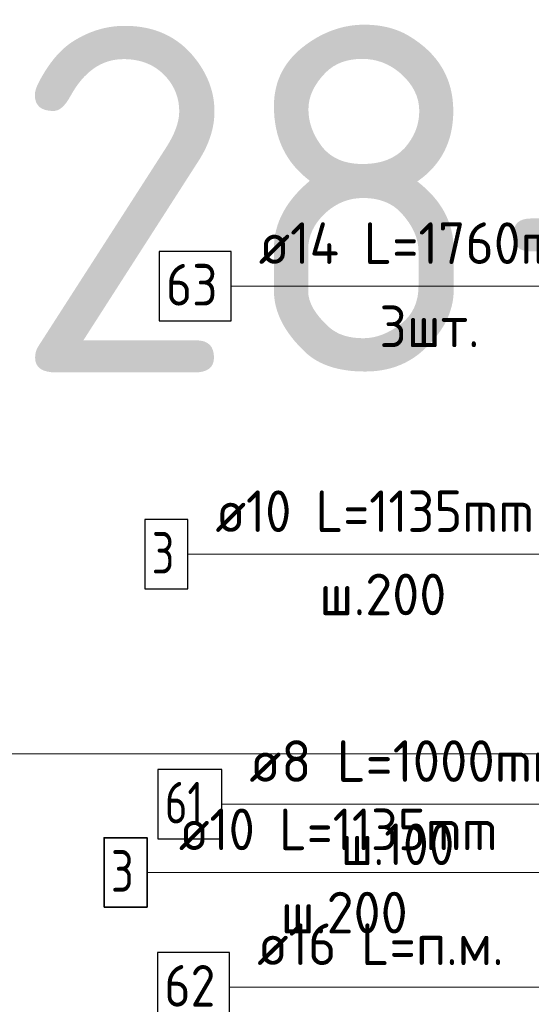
# Model space of a CAD drawing. Header units: metres. Extents: x -38 to 107, y -15 to 21.
# Tile 69 of 133: x 71.721 to 72.09, y 4.291 to 5.001. Entities that reach past the tile are written whole.
import ezdxf

# ---------------------------------------------------------------- set-up
doc = ezdxf.new("R2010")
doc.units = ezdxf.units.M
for name, color, linetype, lineweight in [('XR$3$Арм.стержн. Арматура края', 96, 'Continuous', 35), ('XR$3$Арм.стержн. Доп. арматура', 180, 'Continuous', 35), ('XR$3$Арм.стержн. Хомут', 240, 'Continuous', 35), ('XR$3$Арм.стержн.горизонт. 1', 180, 'Continuous', 35), ('XR$5$Арм.стержн. Арматура края', 96, 'Continuous', 35)]:
    doc.layers.add(name, color=color, linetype=linetype, lineweight=lineweight)
doc.styles.add('ISOCPEUR', font='txt')

msp = doc.modelspace()

# ---------------------------------------------------------------- linework, layer by layer
at = {"color": 7, "linetype": 'Continuous', "lineweight": 13, "transparency": 33554687}
msp.add_line((86.41979, 4.47171), (67.91979, 4.47171), dxfattribs=at)
at = {"layer": 'XR$3$Арм.стержн. Арматура края', "color": 7, "linetype": 'Continuous', "lineweight": 13, "transparency": 33554687}
msp.add_line((71.84244, 4.61561), (72.14944, 4.61561), dxfattribs=at)
at = {"layer": 'XR$3$Арм.стержн. Арматура края', "color": 7, "linetype": 'Continuous', "lineweight": 25, "transparency": 33554687}
msp.add_lwpolyline([(71.81144, 4.59061), (71.84244, 4.59061), (71.84244, 4.64061), (71.81144, 4.64061), (71.81144, 4.59061)], dxfattribs=at)
at = {"layer": 'XR$3$Арм.стержн. Доп. арматура', "color": 7, "linetype": 'Continuous', "lineweight": 13, "transparency": 33554687}
msp.add_line((71.87373, 4.80895), (72.18973, 4.80895), dxfattribs=at)
at = {"layer": 'XR$3$Арм.стержн. Доп. арматура', "color": 7, "linetype": 'Continuous', "lineweight": 25, "transparency": 33554687}
msp.add_lwpolyline([(71.82173, 4.78395), (71.87373, 4.78395), (71.87373, 4.83395), (71.82173, 4.83395), (71.82173, 4.78395)], dxfattribs=at)
at = {"layer": 'XR$3$Арм.стержн. Хомут', "color": 7, "linetype": 'Continuous', "lineweight": 13, "transparency": 33554687}
msp.add_line((71.86694, 4.4354), (72.14994, 4.4354), dxfattribs=at)
at = {"layer": 'XR$3$Арм.стержн. Хомут', "color": 7, "linetype": 'Continuous', "lineweight": 25, "transparency": 33554687}
msp.add_lwpolyline([(71.82094, 4.4104), (71.86694, 4.4104), (71.86694, 4.4604), (71.82094, 4.4604), (71.82094, 4.4104)], dxfattribs=at)
at = {"layer": 'XR$3$Арм.стержн.горизонт. 1', "color": 7, "linetype": 'Continuous', "lineweight": 13, "transparency": 33554687}
msp.add_line((71.87258, 4.3033), (72.09858, 4.3033), dxfattribs=at)
at = {"layer": 'XR$3$Арм.стержн.горизонт. 1', "color": 7, "linetype": 'Continuous', "lineweight": 25, "transparency": 33554687}
msp.add_lwpolyline([(71.82058, 4.2783), (71.87258, 4.2783), (71.87258, 4.3283), (71.82058, 4.3283), (71.82058, 4.2783)], dxfattribs=at)
at = {"layer": 'XR$5$Арм.стержн. Арматура края', "color": 7, "linetype": 'Continuous', "lineweight": 13, "transparency": 33554687}
msp.add_line((71.81306, 4.38613), (72.12306, 4.38613), dxfattribs=at)
at = {"layer": 'XR$5$Арм.стержн. Арматура края', "color": 7, "linetype": 'Continuous', "lineweight": 35, "transparency": 33554687}
msp.add_lwpolyline([(71.78206, 4.36113), (71.81306, 4.36113), (71.81306, 4.41113), (71.78206, 4.41113), (71.78206, 4.36113)], dxfattribs=at)

# ---------------------------------------------------------------- texts
at = {"color": 7, "linetype": 'Continuous', "lineweight": 35, "transparency": 33554687, "insert": (70.35063, 4.74671), "char_height": 0.25, "width": 2.7437149, "attachment_point": 7, "style": 'ISOCPEUR'}
msp.add_mtext('\\W0.96;ГОСТ 34028-2016', dxfattribs=at)
at = {"layer": 'XR$3$Арм.стержн. Арматура края', "color": 7, "linetype": 'Continuous', "lineweight": 25, "transparency": 33554687, "char_height": 0.03, "attachment_point": 7, "style": 'ISOCPEUR'}
for s, insert, width in [('\\W0.92;ø10 L=1135mm ', (71.86244, 4.63161), 0.2806692), ('\\W0.78;3', (71.81644, 4.60161), 0.0326407), ('\\W0.95;ш.200 ', (71.93744, 4.57161), 0.1311996)]:
    msp.add_mtext(s, dxfattribs=dict(at, insert=insert, width=width))
at = {"layer": 'XR$3$Арм.стержн. Доп. арматура', "color": 7, "linetype": 'Continuous', "lineweight": 25, "transparency": 33554687, "char_height": 0.03, "attachment_point": 7, "style": 'ISOCPEUR'}
for s, insert, width in [('\\W0.94;ø14 L=1760mm ', (71.89373, 4.82495), 0.2899764), ('\\W0.87;63', (71.82673, 4.79495), 0.0550812), ('\\W0.94;3шт. ', (71.98073, 4.76495), 0.1161286)]:
    msp.add_mtext(s, dxfattribs=dict(at, insert=insert, width=width))
at = {"layer": 'XR$3$Арм.стержн. Хомут', "color": 7, "linetype": 'Continuous', "lineweight": 25, "transparency": 33554687, "char_height": 0.03, "attachment_point": 7, "style": 'ISOCPEUR'}
for s, insert, width in [('\\W0.96;ø8 L=1000mm ', (71.88694, 4.4514), 0.2722217), ('\\W0.75;61', (71.82594, 4.4214), 0.0472281), ('\\W0.90;ш.100 ', (71.95294, 4.3914), 0.1244867)]:
    msp.add_mtext(s, dxfattribs=dict(at, insert=insert, width=width))
at = {"layer": 'XR$3$Арм.стержн.горизонт. 1', "color": 7, "linetype": 'Continuous', "lineweight": 25, "transparency": 33554687, "char_height": 0.03, "attachment_point": 7, "style": 'ISOCPEUR'}
for s, insert, width in [('\\W0.94;ø16 L=п.м.', (71.89258, 4.3193), 0.1999832), ('\\W0.87;62', (71.82558, 4.2893), 0.0550811)]:
    msp.add_mtext(s, dxfattribs=dict(at, insert=insert, width=width))
at = {"layer": 'XR$5$Арм.стержн. Арматура края', "color": 7, "linetype": 'Continuous', "lineweight": 25, "transparency": 33554687, "char_height": 0.03, "attachment_point": 7, "style": 'ISOCPEUR'}
for s, insert, width in [('\\W0.92;ø10 L=1135mm ', (71.83606, 4.40213), 0.2806692), ('\\W0.78;3', (71.78706, 4.37213), 0.0326407), ('\\W0.95;ш.200 ', (71.90956, 4.34213), 0.1311996)]:
    msp.add_mtext(s, dxfattribs=dict(at, insert=insert, width=width))

doc.saveas('drawing.dxf')
